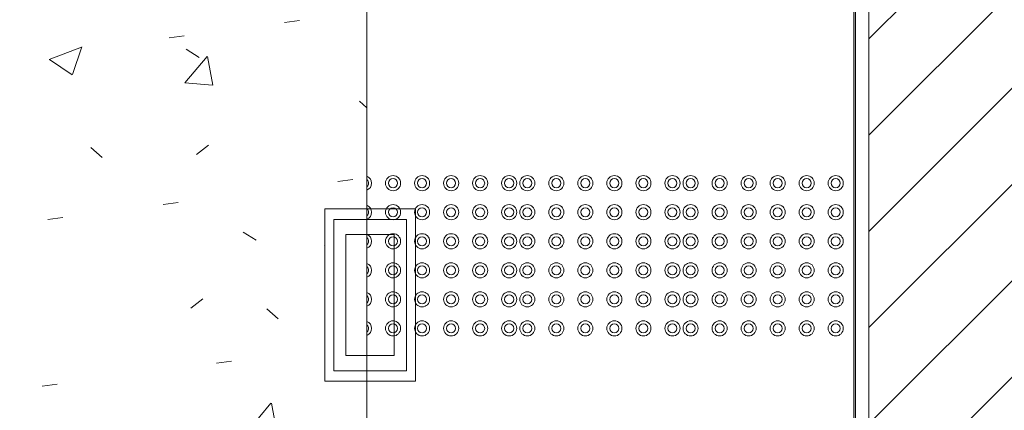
# Model space of a CAD drawing. Header units: metres. Extents: x 1.8 to 43.6, y -74.3 to -47.
# Tile 46 of 256: x 9.84 to 11.469, y -56.801 to -56.155. Entities that reach past the tile are written whole.
import ezdxf

# ---------------------------------------------------------------- set-up
doc = ezdxf.new("R2010")
doc.units = ezdxf.units.M
for name, color, linetype, lineweight in [('A-FLOR', 7, 'Continuous', 18), ('A-FLOR-PATT', 7, 'Continuous', 18), ('A-GENM', 7, 'Continuous', 18), ('A-WALL', 7, 'Continuous', 18), ('A-WALL-PATT', 7, 'Continuous', 18), ('E-LITE-EQPM', 7, 'Continuous', 18)]:
    doc.layers.add(name, color=color, linetype=linetype, lineweight=lineweight)
pattern_1 = [(50, (21.555, -62.9), (0.546555, -0.047815), [0.05715, -0.62865]), (355, (21.555, -62.9), (-0.105728, 0.573166), [0.04572, -0.50292]), (100.451, (21.601, -62.904), (0.440828, 0.525349), [0.04857, -0.53427]), (46.184, (21.555, -62.748), (0.813237, -0.12613), [0.08573, -0.94298]), (96.636, (21.623, -62.758), (0.712212, 0.742287), [0.07286, -0.80141]), (351.184, (21.555, -62.748), (0.712217, 0.742274), [0.06858, -0.75438]), (21, (21.631, -62.786), (0.454846, -0.306795), [0.05715, -0.62865]), (326, (21.631, -62.786), (0.185405, 0.55256), [0.04572, -0.50292]), (71.451, (21.669, -62.811), (0.640251, 0.245763), [0.04857, -0.53427]), (37.5, (21.555, -62.9), (0.009261, 0.2536672), [0.02515, -0.47168, 0.02515, -0.48539, -0.50482]), (37.5, (21.555, -62.9), (0.009261, 0.2536672), [-1.007, 0.02515, -0.47968]), (7.5, (21.555, -62.9), (0.200456, 0.300546), [0.02515, -0.26594, 0.02515, -0.46025, -0.1924]), (7.5, (21.555, -62.9), (0.200456, 0.300546), [-0.77648, 0.02515, -0.16726]), (327.5, (21.385, -62.9), (0.4067682, -0.0171882), [0.02515, -0.16535, 0.02515, -0.56921, -0.78867]), (327.5, (21.385, -62.9), (0.4067682, -0.0171882), [-0.78486, 0.02515, -0.76352]), (317.5, (21.309, -62.9), (0.444383, 0.0762794), [0.02515, -0.2225, 0.02515, -0.36957, -0.56007]), (317.5, (21.309, -62.9), (0.444383, 0.0762794), [-0.64237, 0.02515, -0.53492])]

# ---------------------------------------------------------------- blocks, each defined once
blk = doc.blocks.new('_ARQPWR_ACS Piso tátil de alerta - 30 cm Inox-V48-TÉRREO _0_32m - FRIGORÍFICA')
at = {"layer": 'A-GENM', "color": 253, "true_color": 0xaaaaaa}
for centre, radius, start, end in [((-0.12, 0.12), 0.0125, 0, 67.026), ((-0.072, 0.12), 0.0125, 0, 180), ((-0.024, 0.12), 0.0125, 0, 180), ((0.024, 0.12), 0.0125, 0, 180), ((0.072, 0.12), 0.0125, 0, 180), ((0.12, 0.12), 0.0125, 0, 180), ((-0.12, 0.12), 0.0125, 292.974, 360), ((-0.12, 0.12), 0.0075, 360, 47.7996), ((-0.12, 0.12), 0.0075, 312.2004, 360), ((-0.072, 0.12), 0.0125, 180, 360), ((-0.072, 0.12), 0.0075, 360, 180), ((-0.072, 0.12), 0.0075, 180, 360), ((-0.024, 0.12), 0.0125, 180, 360), ((-0.024, 0.12), 0.0075, 360, 180), ((-0.024, 0.12), 0.0075, 180, 360), ((0.024, 0.12), 0.0125, 180, 360), ((0.024, 0.12), 0.0075, 360, 180), ((0.024, 0.12), 0.0075, 180, 360), ((0.072, 0.12), 0.0125, 180, 360), ((0.072, 0.12), 0.0075, 360, 180), ((0.072, 0.12), 0.0075, 180, 360), ((0.12, 0.12), 0.0125, 180, 360), ((0.12, 0.12), 0.0075, 360, 180), ((0.12, 0.12), 0.0075, 180, 360), ((-0.12, 0.072), 0.0125, 0, 67.026), ((-0.072, 0.072), 0.0125, 0, 180), ((-0.024, 0.072), 0.0125, 0, 180), ((0.024, 0.072), 0.0125, 0, 180), ((0.072, 0.072), 0.0125, 0, 180), ((0.12, 0.072), 0.0125, 0, 180), ((-0.12, 0.072), 0.0125, 292.974, 360), ((-0.12, 0.072), 0.0075, 360, 47.7996), ((-0.12, 0.072), 0.0075, 312.2004, 360), ((-0.072, 0.072), 0.0125, 180, 360), ((-0.072, 0.072), 0.0075, 360, 180), ((-0.072, 0.072), 0.0075, 180, 360), ((-0.024, 0.072), 0.0125, 180, 360), ((-0.024, 0.072), 0.0075, 360, 180), ((-0.024, 0.072), 0.0075, 180, 360), ((0.024, 0.072), 0.0125, 180, 360), ((0.024, 0.072), 0.0075, 360, 180), ((0.024, 0.072), 0.0075, 180, 360), ((0.072, 0.072), 0.0125, 180, 360), ((0.072, 0.072), 0.0075, 360, 180), ((0.072, 0.072), 0.0075, 180, 360), ((0.12, 0.072), 0.0125, 180, 360), ((0.12, 0.072), 0.0075, 360, 180), ((0.12, 0.072), 0.0075, 180, 360), ((-0.12, 0.024), 0.0125, 0, 67.026), ((-0.072, 0.024), 0.0125, 0, 180), ((-0.024, 0.024), 0.0125, 0, 180), ((0.024, 0.024), 0.0125, 0, 180), ((0.072, 0.024), 0.0125, 0, 180), ((0.12, 0.024), 0.0125, 0, 180), ((-0.12, 0.024), 0.0125, 292.974, 360), ((-0.12, 0.024), 0.0075, 360, 47.7996), ((-0.12, 0.024), 0.0075, 312.2004, 360), ((-0.072, 0.024), 0.0125, 180, 360), ((-0.072, 0.024), 0.0075, 360, 180), ((-0.072, 0.024), 0.0075, 180, 360), ((-0.024, 0.024), 0.0125, 180, 360), ((-0.024, 0.024), 0.0075, 360, 180), ((-0.024, 0.024), 0.0075, 180, 360), ((0.024, 0.024), 0.0125, 180, 360), ((0.024, 0.024), 0.0075, 360, 180), ((0.024, 0.024), 0.0075, 180, 360), ((0.072, 0.024), 0.0125, 180, 360), ((0.072, 0.024), 0.0075, 360, 180), ((0.072, 0.024), 0.0075, 180, 360), ((0.12, 0.024), 0.0125, 180, 360), ((0.12, 0.024), 0.0075, 360, 180), ((0.12, 0.024), 0.0075, 180, 360), ((-0.12, -0.024), 0.0125, 0, 67.026), ((-0.072, -0.024), 0.0125, 0, 180), ((-0.024, -0.024), 0.0125, 0, 180), ((0.024, -0.024), 0.0125, 0, 180), ((0.072, -0.024), 0.0125, 0, 180), ((0.12, -0.024), 0.0125, 0, 180), ((-0.12, -0.024), 0.0125, 292.974, 360), ((-0.12, -0.024), 0.0075, 360, 47.7996), ((-0.12, -0.024), 0.0075, 312.2004, 360), ((-0.072, -0.024), 0.0125, 180, 360), ((-0.072, -0.024), 0.0075, 360, 180), ((-0.072, -0.024), 0.0075, 180, 360), ((-0.024, -0.024), 0.0125, 180, 360), ((-0.024, -0.024), 0.0075, 360, 180), ((-0.024, -0.024), 0.0075, 180, 360), ((0.024, -0.024), 0.0125, 180, 360), ((0.024, -0.024), 0.0075, 360, 180), ((0.024, -0.024), 0.0075, 180, 360), ((0.072, -0.024), 0.0125, 180, 360), ((0.072, -0.024), 0.0075, 360, 180), ((0.072, -0.024), 0.0075, 180, 360), ((0.12, -0.024), 0.0125, 180, 360), ((0.12, -0.024), 0.0075, 360, 180), ((0.12, -0.024), 0.0075, 180, 360), ((-0.12, -0.072), 0.0125, 0, 67.026), ((-0.072, -0.072), 0.0125, 0, 180), ((-0.072, -0.072), 0.0075, 360, 180), ((-0.024, -0.072), 0.0125, 0, 180), ((-0.024, -0.072), 0.0075, 360, 180), ((0.024, -0.072), 0.0125, 0, 180), ((0.024, -0.072), 0.0075, 360, 180), ((0.072, -0.072), 0.0125, 0, 180), ((0.072, -0.072), 0.0075, 360, 180), ((0.12, -0.072), 0.0125, 0, 180), ((0.12, -0.072), 0.0075, 360, 180), ((-0.12, -0.072), 0.0125, 292.974, 360), ((-0.12, -0.072), 0.0075, 360, 47.7996), ((-0.12, -0.072), 0.0075, 312.2004, 360), ((-0.072, -0.072), 0.0125, 180, 360), ((-0.072, -0.072), 0.0075, 180, 360), ((-0.024, -0.072), 0.0125, 180, 360), ((-0.024, -0.072), 0.0075, 180, 360), ((0.024, -0.072), 0.0125, 180, 360), ((0.024, -0.072), 0.0075, 180, 360), ((0.072, -0.072), 0.0125, 180, 360), ((0.072, -0.072), 0.0075, 180, 360), ((0.12, -0.072), 0.0125, 180, 360), ((0.12, -0.072), 0.0075, 180, 360), ((-0.12, -0.12), 0.0125, 0, 67.026), ((-0.072, -0.12), 0.0125, 0, 180), ((-0.072, -0.12), 0.0075, 360, 180), ((-0.024, -0.12), 0.0125, 0, 180), ((-0.024, -0.12), 0.0075, 360, 180), ((0.024, -0.12), 0.0125, 0, 180), ((0.024, -0.12), 0.0075, 360, 180), ((0.072, -0.12), 0.0125, 0, 180), ((0.072, -0.12), 0.0075, 360, 180), ((0.12, -0.12), 0.0125, 0, 180), ((0.12, -0.12), 0.0075, 360, 180), ((-0.12, -0.12), 0.0125, 292.974, 360), ((-0.12, -0.12), 0.0075, 360, 47.7996), ((-0.12, -0.12), 0.0075, 312.2004, 360), ((-0.072, -0.12), 0.0125, 180, 360), ((-0.072, -0.12), 0.0075, 180, 360), ((-0.024, -0.12), 0.0125, 180, 360), ((-0.024, -0.12), 0.0075, 180, 360), ((0.024, -0.12), 0.0125, 180, 360), ((0.024, -0.12), 0.0075, 180, 360), ((0.072, -0.12), 0.0125, 180, 360), ((0.072, -0.12), 0.0075, 180, 360), ((0.12, -0.12), 0.0125, 180, 360), ((0.12, -0.12), 0.0075, 180, 360)]:
    blk.add_arc(centre, radius, start, end, dxfattribs=at)
blk = doc.blocks.new('_ARQPWR_ACS Piso tátil de alerta - 30 cm Inox-7195133-TÉRREO _0_32m - FRIGORÍFICA')
at = {"layer": 'A-GENM', "color": 253, "true_color": 0xaaaaaa}
for centre, radius, start, end in [((-0.12, 0.12), 0.0125, 0, 180), ((-0.072, 0.12), 0.0125, 0, 180), ((-0.024, 0.12), 0.0125, 0, 180), ((0.024, 0.12), 0.0125, 0, 180), ((0.072, 0.12), 0.0125, 0, 180), ((0.12, 0.12), 0.0125, 0, 180), ((-0.12, 0.12), 0.0125, 180, 360), ((-0.12, 0.12), 0.0075, 360, 180), ((-0.12, 0.12), 0.0075, 180, 360), ((-0.072, 0.12), 0.0125, 180, 360), ((-0.072, 0.12), 0.0075, 360, 180), ((-0.072, 0.12), 0.0075, 180, 360), ((-0.024, 0.12), 0.0125, 180, 360), ((-0.024, 0.12), 0.0075, 360, 180), ((-0.024, 0.12), 0.0075, 180, 360), ((0.024, 0.12), 0.0125, 180, 360), ((0.024, 0.12), 0.0075, 360, 180), ((0.024, 0.12), 0.0075, 180, 360), ((0.072, 0.12), 0.0125, 180, 360), ((0.072, 0.12), 0.0075, 360, 180), ((0.072, 0.12), 0.0075, 180, 360), ((0.12, 0.12), 0.0125, 180, 360), ((0.12, 0.12), 0.0075, 360, 180), ((0.12, 0.12), 0.0075, 180, 360), ((-0.12, 0.072), 0.0125, 0, 180), ((-0.072, 0.072), 0.0125, 0, 180), ((-0.024, 0.072), 0.0125, 0, 180), ((0.024, 0.072), 0.0125, 0, 180), ((0.072, 0.072), 0.0125, 0, 180), ((0.12, 0.072), 0.0125, 0, 180), ((-0.12, 0.072), 0.0125, 180, 360), ((-0.12, 0.072), 0.0075, 360, 180), ((-0.12, 0.072), 0.0075, 180, 360), ((-0.072, 0.072), 0.0125, 180, 360), ((-0.072, 0.072), 0.0075, 360, 180), ((-0.072, 0.072), 0.0075, 180, 360), ((-0.024, 0.072), 0.0125, 180, 360), ((-0.024, 0.072), 0.0075, 360, 180), ((-0.024, 0.072), 0.0075, 180, 360), ((0.024, 0.072), 0.0125, 180, 360), ((0.024, 0.072), 0.0075, 360, 180), ((0.024, 0.072), 0.0075, 180, 360), ((0.072, 0.072), 0.0125, 180, 360), ((0.072, 0.072), 0.0075, 360, 180), ((0.072, 0.072), 0.0075, 180, 360), ((0.12, 0.072), 0.0125, 180, 360), ((0.12, 0.072), 0.0075, 360, 180), ((0.12, 0.072), 0.0075, 180, 360), ((-0.12, 0.024), 0.0125, 0, 180), ((-0.072, 0.024), 0.0125, 0, 180), ((-0.024, 0.024), 0.0125, 0, 180), ((0.024, 0.024), 0.0125, 0, 180), ((0.072, 0.024), 0.0125, 0, 180), ((0.12, 0.024), 0.0125, 0, 180), ((-0.12, 0.024), 0.0125, 180, 360), ((-0.12, 0.024), 0.0075, 360, 180), ((-0.12, 0.024), 0.0075, 180, 360), ((-0.072, 0.024), 0.0125, 180, 360), ((-0.072, 0.024), 0.0075, 360, 180), ((-0.072, 0.024), 0.0075, 180, 360), ((-0.024, 0.024), 0.0125, 180, 360), ((-0.024, 0.024), 0.0075, 360, 180), ((-0.024, 0.024), 0.0075, 180, 360), ((0.024, 0.024), 0.0125, 180, 360), ((0.024, 0.024), 0.0075, 360, 180), ((0.024, 0.024), 0.0075, 180, 360), ((0.072, 0.024), 0.0125, 180, 360), ((0.072, 0.024), 0.0075, 360, 180), ((0.072, 0.024), 0.0075, 180, 360), ((0.12, 0.024), 0.0125, 180, 360), ((0.12, 0.024), 0.0075, 360, 180), ((0.12, 0.024), 0.0075, 180, 360), ((-0.12, -0.024), 0.0125, 0, 180), ((-0.072, -0.024), 0.0125, 0, 180), ((-0.024, -0.024), 0.0125, 0, 180), ((0.024, -0.024), 0.0125, 0, 180), ((0.072, -0.024), 0.0125, 0, 180), ((0.12, -0.024), 0.0125, 0, 180), ((-0.12, -0.024), 0.0125, 180, 360), ((-0.12, -0.024), 0.0075, 360, 180), ((-0.12, -0.024), 0.0075, 180, 360), ((-0.072, -0.024), 0.0125, 180, 360), ((-0.072, -0.024), 0.0075, 360, 180), ((-0.072, -0.024), 0.0075, 180, 360), ((-0.024, -0.024), 0.0125, 180, 360), ((-0.024, -0.024), 0.0075, 360, 180), ((-0.024, -0.024), 0.0075, 180, 360), ((0.024, -0.024), 0.0125, 180, 360), ((0.024, -0.024), 0.0075, 360, 180), ((0.024, -0.024), 0.0075, 180, 360), ((0.072, -0.024), 0.0125, 180, 360), ((0.072, -0.024), 0.0075, 360, 180), ((0.072, -0.024), 0.0075, 180, 360), ((0.12, -0.024), 0.0125, 180, 360), ((0.12, -0.024), 0.0075, 360, 180), ((0.12, -0.024), 0.0075, 180, 360), ((-0.12, -0.072), 0.0125, 0, 180), ((-0.12, -0.072), 0.0075, 360, 180), ((-0.072, -0.072), 0.0125, 0, 180), ((-0.072, -0.072), 0.0075, 360, 180), ((-0.024, -0.072), 0.0125, 0, 180), ((-0.024, -0.072), 0.0075, 360, 180), ((0.024, -0.072), 0.0125, 0, 180), ((0.024, -0.072), 0.0075, 360, 180), ((0.072, -0.072), 0.0125, 0, 180), ((0.072, -0.072), 0.0075, 360, 180), ((0.12, -0.072), 0.0125, 0, 180), ((0.12, -0.072), 0.0075, 360, 180), ((-0.12, -0.072), 0.0125, 180, 360), ((-0.12, -0.072), 0.0075, 180, 360), ((-0.072, -0.072), 0.0125, 180, 360), ((-0.072, -0.072), 0.0075, 180, 360), ((-0.024, -0.072), 0.0125, 180, 360), ((-0.024, -0.072), 0.0075, 180, 360), ((0.024, -0.072), 0.0125, 180, 360), ((0.024, -0.072), 0.0075, 180, 360), ((0.072, -0.072), 0.0125, 180, 360), ((0.072, -0.072), 0.0075, 180, 360), ((0.12, -0.072), 0.0125, 180, 360), ((0.12, -0.072), 0.0075, 180, 360), ((-0.12, -0.12), 0.0125, 0, 180), ((-0.12, -0.12), 0.0075, 360, 180), ((-0.072, -0.12), 0.0125, 0, 180), ((-0.072, -0.12), 0.0075, 360, 180), ((-0.024, -0.12), 0.0125, 0, 180), ((-0.024, -0.12), 0.0075, 360, 180), ((0.024, -0.12), 0.0125, 0, 180), ((0.024, -0.12), 0.0075, 360, 180), ((0.072, -0.12), 0.0125, 0, 180), ((0.072, -0.12), 0.0075, 360, 180), ((0.12, -0.12), 0.0125, 0, 180), ((0.12, -0.12), 0.0075, 360, 180), ((-0.12, -0.12), 0.0125, 180, 360), ((-0.12, -0.12), 0.0075, 180, 360), ((-0.072, -0.12), 0.0125, 180, 360), ((-0.072, -0.12), 0.0075, 180, 360), ((-0.024, -0.12), 0.0125, 180, 360), ((-0.024, -0.12), 0.0075, 180, 360), ((0.024, -0.12), 0.0125, 180, 360), ((0.024, -0.12), 0.0075, 180, 360), ((0.072, -0.12), 0.0125, 180, 360), ((0.072, -0.12), 0.0075, 180, 360), ((0.12, -0.12), 0.0125, 180, 360), ((0.12, -0.12), 0.0075, 180, 360)]:
    blk.add_arc(centre, radius, start, end, dxfattribs=at)
blk = doc.blocks.new('Light_-_LED_Recessed_fixture_-_Double_19510 - Light_-_LED_Recessed_fixture_-_Double_19510-V175-TÉRREO _0_32m - FRIGORÍFICA')
at = {"layer": 'E-LITE-EQPM', "color": 253, "true_color": 0xaaaaaa}
for p, q in [((-0.1425, 0.075), (-0.1425, -0.075)), ((0.1425, 0.075), (-0.1425, 0.075)), ((-0.1425, 0.075), (-0.1425, -0.075)), ((0.1425, 0.075), (-0.1425, 0.075)), ((0.1425, -0.075), (0.1425, 0.075)), ((0.1425, -0.075), (0.1425, 0.075)), ((0.125, 0.06), (-0.125, 0.06)), ((-0.125, 0.06), (-0.125, -0.06)), ((0.125, 0.06), (-0.125, 0.06)), ((-0.125, 0.06), (-0.125, -0.06)), ((0.125, -0.06), (0.125, 0.06)), ((0.125, -0.06), (0.125, 0.06)), ((0.1, 0.04), (-0.1, 0.04)), ((-0.1, 0.04), (-0.1, -0.04)), ((0.1, 0.04), (-0.1, 0.04)), ((-0.1, 0.04), (-0.1, -0.04)), ((0.1, -0.04), (0.1, 0.04)), ((0.1, -0.04), (0.1, 0.04)), ((-0.1, -0.04), (0.1, -0.04)), ((-0.1, -0.04), (0.1, -0.04)), ((-0.125, -0.06), (0.125, -0.06)), ((-0.125, -0.06), (0.125, -0.06)), ((-0.1425, -0.075), (0.1425, -0.075)), ((-0.1425, -0.075), (0.1425, -0.075))]:
    blk.add_line(p, q, dxfattribs=at)
blk = doc.blocks.new('4 GRE - ESCOLA DE CINEMA E AUDIOVISUAL CINE REX R07_rvt-1-TÉRREO _0_32m - FRIGORÍFICA')
at = {"layer": 'A-FLOR-PATT', "true_color": 0xdcdcdc}
h = blk.add_hatch(dxfattribs=at)
h.set_pattern_fill('FP_9', color=254, style=0, pattern_type=2)
h.set_pattern_definition(pattern_1)
h.paths.add_polyline_path([(10.0673, -57.5884), (10.4143, -57.5884), (10.4143, -56.7526), (10.3448, -56.7526), (10.3448, -56.4676), (10.4143, -56.4676), (10.4143, -55.9915), (9.8143, -55.9915), (9.8143, -56.9884), (7.2893, -56.9884), (7.2893, -55.3415), (8.609, -55.3415), (8.609, -54.8415), (6.9906, -54.8416), (6.9906, -55.0416), (6.6893, -55.0416), (6.6893, -57.3684), (7.174, -57.3684), (7.174, -57.5884), (9.9002, -57.5884)])
at = {"layer": 'A-WALL-PATT', "true_color": 0xd4d4d4}
h = blk.add_hatch(dxfattribs=at)
h.set_pattern_fill('FP_9', color=254, style=0, pattern_type=2)
h.set_pattern_definition(pattern_1)
h.paths.add_polyline_path([(11.2223, -71.4719), (11.2223, -70.1455), (11.2198, -70.1455), (11.2198, -71.4719)])
h.paths.add_polyline_path([(11.2198, -68.4855), (11.2223, -68.4855), (11.2223, -68.3801), (11.2198, -68.3801), (11.2198, -68.4635)])
h.paths.add_polyline_path([(11.2223, -67.8851), (11.2223, -65.5719), (11.2198, -65.5719), (11.2198, -67.8851)])
h.paths.add_polyline_path([(11.2223, -63.7209), (11.2223, -58.8919), (11.2198, -58.8919), (11.2198, -63.7209)])
h.paths.add_polyline_path([(11.2198, -57.5884), (11.2223, -57.5884), (11.2223, -54.34), (11.2198, -54.34), (11.2198, -57.5443)])
h.paths.add_polyline_path([(11.2223, -54.3315), (11.2223, -54.1615), (11.2198, -54.1615), (11.2198, -54.3315)])
h = blk.add_hatch(dxfattribs=at)
h.set_pattern_fill('FP_10', color=254, style=0, pattern_type=2)
h.set_pattern_definition([(45, (21.555, -62.9), (-0.0795495, 0.0795495), [])])
h.paths.add_polyline_path([(11.2448, -71.4969), (11.6948, -71.4969), (11.6948, -70.1455), (11.2448, -70.1455), (11.2448, -71.4744)])
h.paths.add_polyline_path([(11.5706, -68.4855), (11.6948, -68.4855), (11.6948, -65.5719), (11.2448, -65.5719), (11.2448, -68.4855)])
h.paths.add_polyline_path([(11.6948, -63.7209), (11.6948, -58.8919), (11.2448, -58.8919), (11.2448, -63.7209), (11.5706, -63.7209)])
h.paths.add_polyline_path([(11.2448, -57.5884), (11.6948, -57.5884), (11.6948, -54.16), (11.2448, -54.16), (11.2448, -57.2248)])
at = {"layer": 'A-FLOR', "color": 253, "true_color": 0xaaaaaa}
blk.add_line((10.4143, -57.5884), (10.4143, -55.9915), dxfattribs=at)
at = {"layer": 'A-WALL', "color": 253, "true_color": 0xaaaaaa}
for p, q in [((11.2198, -54.3415), (11.2198, -57.5884)), ((11.2223, -57.5884), (11.2223, -54.34)), ((11.2448, -57.5884), (11.2448, -54.34))]:
    blk.add_line(p, q, dxfattribs=at)
at = {"layer": 'A-GENM', "color": 253, "lineweight": 18, "true_color": 0xaaaaaa}
for name, p in [('_ARQPWR_ACS Piso tátil de alerta - 30 cm Inox-V48-TÉRREO _0_32m - FRIGORÍFICA', (10.5298, -56.5452)), ('_ARQPWR_ACS Piso tátil de alerta - 30 cm Inox-7195133-TÉRREO _0_32m - FRIGORÍFICA', (10.7998, -56.5452)), ('_ARQPWR_ACS Piso tátil de alerta - 30 cm Inox-7195133-TÉRREO _0_32m - FRIGORÍFICA', (11.0698, -56.5452))]:
    blk.add_blockref(name, p, dxfattribs=at)
at = {"layer": 'E-LITE-EQPM', "color": 253, "lineweight": 18, "true_color": 0xaaaaaa, "rotation": 89.99999999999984}
blk.add_blockref('Light_-_LED_Recessed_fixture_-_Double_19510 - Light_-_LED_Recessed_fixture_-_Double_19510-V175-TÉRREO _0_32m - FRIGORÍFICA', (10.4198, -56.6101), dxfattribs=at)

msp = doc.modelspace()

# ---------------------------------------------------------------- block references
at = {"lineweight": 5}
msp.add_blockref('4 GRE - ESCOLA DE CINEMA E AUDIOVISUAL CINE REX R07_rvt-1-TÉRREO _0_32m - FRIGORÍFICA', (0, 0), dxfattribs=at)

doc.saveas('drawing.dxf')
